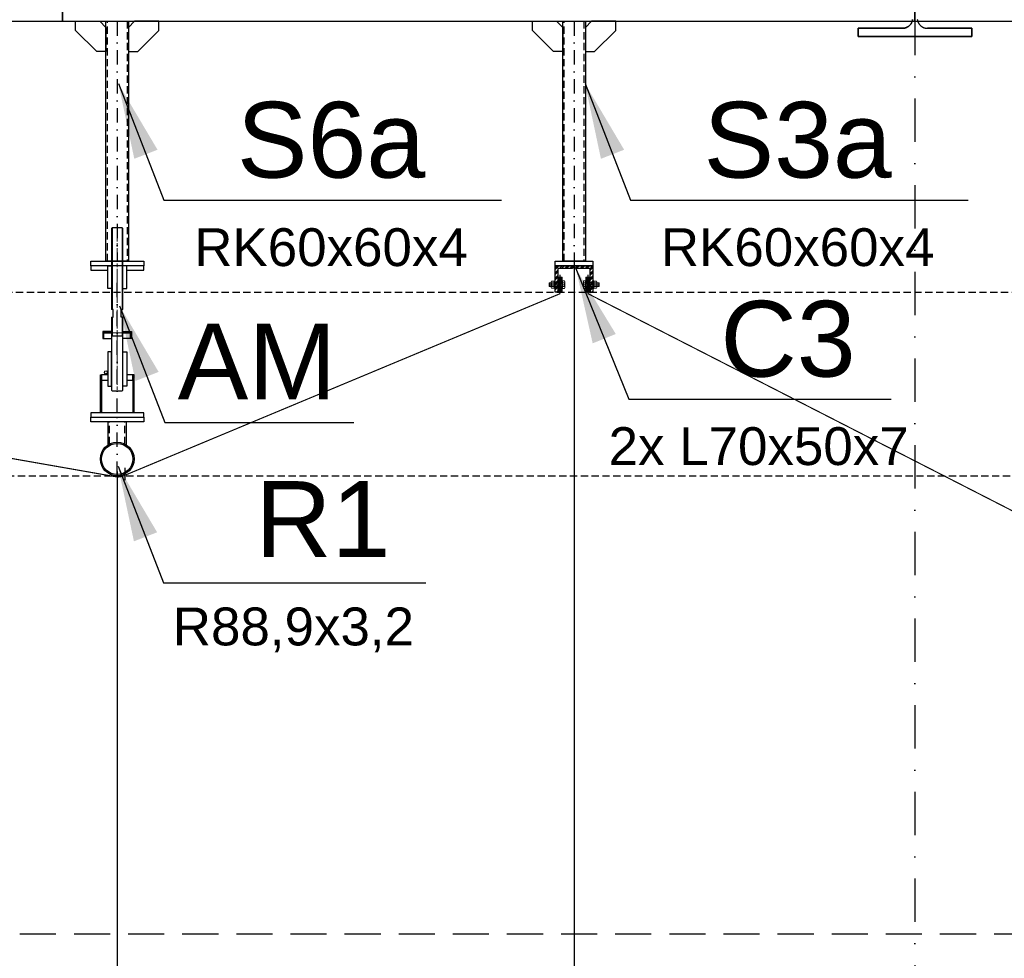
# Model space of a CAD drawing. Header units: millimetres. Extents: x -34919 to 306996, y -293018 to -145733.
# Tile 29 of 256: x 17793 to 20392, y -198816 to -196339. Entities that reach past the tile are written whole.
import ezdxf

# ---------------------------------------------------------------- set-up
doc = ezdxf.new("R2010")
doc.units = ezdxf.units.MM
doc.header["$LTSCALE"] = 3
for name, pattern in [('AM_ISO08W050', [18, 12, -1.5, 3, -1.5]), ('DASHDOT', [25.4, 12.7, -6.35, 0, -6.35]), ('DASHED2', [9.525, 6.35, -3.175]), ('HIDDEN', [9.525, 6.35, -3.175])]:
    doc.linetypes.add(name, pattern=pattern)
for name, color, linetype, lineweight in [('-KONTURY', 7, 'Continuous', 18), ('AAA Widok', 2, 'Continuous', 25), ('AM_0', 7, 'Continuous', 15), ('AM_7', 4, 'AM_ISO08W050', 15), ('SIATKA', 5, 'Continuous', 18)]:
    doc.layers.add(name, color=color, linetype=linetype, lineweight=lineweight)
for name, color, linetype in [('AAA L-Opis', 3, 'Continuous'), ('ARF2000E0_BEARING_ROOF_KANTAVAT_KATTO', 7, 'Continuous'), ('blaszki', 6, 'Continuous'), ('poziome 1', 7, 'Continuous'), ('slupki', 7, 'Continuous'), ('stezenia', 4, 'Continuous'), ('STĘŻENIA_OPIS', 4, 'Continuous')]:
    doc.layers.add(name, color=color, linetype=linetype)
doc.styles.get("Standard").update_dxf_attribs({"font": 'arial.ttf', "height": 25})
doc.dimstyles.new('STANDARD-100', dxfattribs={"dimscale": 100, "dimtxt": 2, "dimasz": 2, "dimexe": 0, "dimexo": 0, "dimgap": 0.6, "dimtad": 1, "dimdec": 0, "dimzin": 12, "dimdsep": 46, "dimtxsty": 'Standard', "dimcen": 1, "dimclrd": 256, "dimclre": 256, "dimclrt": 2, "dimadec": 0, "dimazin": 0, "dimtfac": 1, "dimtdec": 0, "dimtmove": 0, "dimatfit": 3, "dimfxl": 0, "dimtolj": 1, "dimtzin": 0, "dimarcsym": 0})

# ---------------------------------------------------------------- blocks, each defined once
blk = doc.blocks.new('*D1669')
at = {"lineweight": -2, "transparency": 16777216}
for p, q in [((19256.6, -196976.3), (19256.6, -199629.5)), ((22048.6, -198391.2), (22048.6, -199629.5)), ((21848.6, -199629.5), (19456.6, -199629.5))]:
    blk.add_line(p, q, dxfattribs=at)
at = {"transparency": 16777216}
for points in [[(19456.6, -199596.2), (19456.6, -199662.8), (19256.6, -199629.5)], [(21848.6, -199596.2), (21848.6, -199662.8), (22048.6, -199629.5)]]:
    blk.add_solid(points, dxfattribs=at)
at = {"layer": 'Defpoints', "color": 0, "transparency": 16777216}
for p in [(19256.6, -196976.3), (22048.6, -198391.2, 0), (19256.6, -199629.5)]:
    blk.add_point(p, dxfattribs=at)
at = {"color": 2, "transparency": 16777216, "insert": (20652.6, -199556.7), "char_height": 25, "attachment_point": 5}
blk.add_mtext('\\A1;2792', dxfattribs=at)
blk = doc.blocks.new('*D1670')
at = {"lineweight": -2, "transparency": 16777216}
for p, q in [((19256.6, -196976.3, 0), (19256.6, -199629.5, 0)), ((18050.7, -197531.6, 0), (18050.7, -199629.5, 0)), ((19056.6, -199629.5, 0), (18250.7, -199629.5, 0))]:
    blk.add_line(p, q, dxfattribs=at)
at = {"transparency": 16777216}
for points in [[(18250.7, -199596.2, 0), (18250.7, -199662.8, 0), (18050.7, -199629.5, 0)], [(19056.6, -199596.2, 0), (19056.6, -199662.8, 0), (19256.6, -199629.5, 0)]]:
    blk.add_solid(points, dxfattribs=at)
at = {"layer": 'Defpoints', "color": 0, "transparency": 16777216}
for p in [(19256.6, -196976.3, 0), (18050.7, -197531.6, 0), (18050.7, -199629.5, 0)]:
    blk.add_point(p, dxfattribs=at)
at = {"color": 2, "transparency": 16777216, "insert": (18653.6, -199467.4, 0), "char_height": 200, "attachment_point": 5}
blk.add_mtext('\\A1;1206', dxfattribs=at)
blk = doc.blocks.new('*D1671')
at = {"lineweight": -2, "transparency": 16777216}
for p, q in [((15256.6, -196971.6, 0), (15256.6, -199629.5, 0)), ((18050.7, -197531.6, 0), (18050.7, -199629.5, 0)), ((17850.7, -199629.5, 0), (15456.6, -199629.5, 0))]:
    blk.add_line(p, q, dxfattribs=at)
at = {"transparency": 16777216}
for points in [[(15456.6, -199596.2, 0), (15456.6, -199662.8, 0), (15256.6, -199629.5, 0)], [(17850.7, -199596.2, 0), (17850.7, -199662.8, 0), (18050.7, -199629.5, 0)]]:
    blk.add_solid(points, dxfattribs=at)
at = {"layer": 'Defpoints', "color": 0, "transparency": 16777216}
for p in [(15256.6, -196971.6, 0), (18050.7, -197531.6, 0), (15256.6, -199629.5, 0)]:
    blk.add_point(p, dxfattribs=at)
at = {"color": 2, "transparency": 16777216, "insert": (16653.6, -199467.4, 0), "char_height": 200, "attachment_point": 5}
blk.add_mtext('\\A1;2794', dxfattribs=at)
blk = doc.blocks.new('A$C09B41FFC')
at = {"layer": 'AAA L-Opis', "color": 7}
for p, q in [((-13, 500), (-13, 284.6)), ((13, 500), (13, 284.6)), ((-13, 264.6), (-13, 214.6)), ((13, 264.6), (13, 214.6)), ((-15, 214.6), (15, 214.6))]:
    blk.add_line(p, q, dxfattribs=at)
at = {"layer": 'AAA Widok', "color": 7}
for p, q in [((-16, 222.6), (-16, 226.6)), ((16, 222.6), (16, 226.6)), ((-16.3, 172.6), (-15, 172.6)), ((-15.3, 171.6), (-15, 171.6)), ((15, 172.6), (16.2, 172.6)), ((15, 171.6), (15.2, 171.6)), ((-16.3, 82), (-15, 82)), ((-16.3, 82), (-15, 82)), ((-15.3, 83), (-15, 83)), ((16.2, 82, 0), (15, 82, 0)), ((21.2, 82), (20, 82))]:
    blk.add_line(p, q, dxfattribs=at)
for points in [[(15, 284.6), (15, 498), (13, 500), (-13, 500), (-15, 498), (-15, 284.6)], [(-15, 264.6), (-10.5, 264.6), (-10.5, 284.6), (-15, 284.6)], [(-15, 264.6), (-15, 72), (-13, 70), (13, 70), (15, 72), (15, 264.6)], [(15, 264.6), (10.5, 264.6), (10.5, 284.6), (15, 284.6)], [(-15, 226.6), (-38.1, 226.6), (-38.1, 222.6), (-15, 222.6)], [(-15, 222.6), (-38.1, 222.6), (-38.1, 207.6), (-15, 207.6)], [(15, 226.6), (38.1, 226.6), (38.1, 222.6), (15, 222.6)], [(15, 222.6), (38.1, 222.6), (38.1, 207.6), (15, 207.6)], [(-25, 112), (-41.2, 112), (-41.2, 98), (-25, 98)], [(25, 98), (41.3, 98), (41.3, 112), (25, 112)]]:
    blk.add_lwpolyline(points, dxfattribs=at)
at = {"layer": 'AAA Widok', "color": 7, "elevation": 0}
for points in [[(-25, 400), (-70, 400), (-70, 388), (-25, 388)], [(25, 388), (70, 388), (70, 400), (25, 400)], [(-44.4, 12), (-44.4, 112), (-41.2, 112), (-41.2, 12)], [(44.5, 12), (44.5, 112), (41.3, 112), (41.3, 12)]]:
    blk.add_lwpolyline(points, dxfattribs=at)
for points in [[(-25, 340), (-25, 400), (-14.3, 400), (-13.3, 399), (-13.3, 341), (-14.3, 340)], [(25, 340), (25, 400), (14.2, 400), (13.2, 399), (13.2, 341), (14.2, 340)]]:
    blk.add_lwpolyline(points, close=True, dxfattribs=at)
at = {"layer": 'AAA Widok', "color": 7}
for points in [[(-38.1, 207.6), (-35.2, 207.6), (-35.2, 222.6), (-38.1, 222.6)], [(38.1, 207.6), (35.2, 207.6), (35.2, 222.6), (38.1, 222.6)], [(-25, 172.6), (-25, 82), (-16.3, 82), (-15.3, 83), (-15.3, 171.6), (-16.3, 172.6)], [(25, 172.6), (25, 82), (16.2, 82), (15.2, 83), (15.2, 171.6), (16.2, 172.6)]]:
    blk.add_lwpolyline(points, close=True, dxfattribs=at)
blk.add_circle((-30, 118.7), 4, dxfattribs=at)
at = {"layer": 'AM_0', "color": 7}
for points in [[(-25, 112), (-25, 113), (-26, 112)], [(25, 112), (25, 113), (26, 112)]]:
    blk.add_solid(points, dxfattribs=at)
at = {"layer": 'AM_7', "color": 7}
blk.add_line((0, 500), (0, 70), dxfattribs=at)
at = {"layer": 'SIATKA', "color": 7}
blk.add_line((-15, 222.6), (15, 222.6), dxfattribs=at)

msp = doc.modelspace()

# ---------------------------------------------------------------- hatches: boundary and pattern name
at = {"layer": '-KONTURY'}
h = msp.add_hatch(dxfattribs=at)
h.set_pattern_fill('ANSI31', color=256, scale=0.5, style=0)
h.set_pattern_definition([(45, (-23425.7643, -83962.3717), (-1.122532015, 1.122532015), [])])
h.paths.add_polyline_path([(19217.625, -197034.761), (19216.425, -197034.761), (19213.625, -197031.961), (19213.625, -197018.261), (19217.625, -197018.261)])
h.paths.add_polyline_path([(19217.625, -197058.261), (19213.625, -197058.261), (19213.625, -197044.561), (19216.425, -197041.761), (19217.625, -197041.761)])
h = msp.add_hatch(dxfattribs=at)
h.set_pattern_fill('ANSI31', color=256, scale=0.5, angle=90, style=0)
h.set_pattern_definition([(135, (-23475.0753, -83960.3717), (-1.122532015, -1.122532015), [])])
h.paths.add_polyline_path([(19221.625, -197034.761), (19221.625, -197018.261), (19225.625, -197018.261), (19225.625, -197034.761)])
h.paths.add_polyline_path([(19221.625, -197058.261), (19221.625, -197041.761), (19225.625, -197041.761), (19225.625, -197044.261), (19225.625, -197058.261)])
h = msp.add_hatch(dxfattribs=at)
h.set_pattern_fill('ANSI31', color=256, scale=0.5, style=0)
h.set_pattern_definition([(45, (104746.425, -175261.617), (-1.122532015, 1.122532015), [])])
h.paths.add_polyline_path([(19291.625, -197034.761), (19291.625, -197018.261), (19287.625, -197018.261), (19287.625, -197034.761)])
h.paths.add_polyline_path([(19291.625, -197058.261), (19291.625, -197041.761), (19287.625, -197041.761), (19287.625, -197044.261), (19287.625, -197058.261)])
h = msp.add_hatch(dxfattribs=at)
h.set_pattern_fill('ANSI31', color=256, scale=0.5, angle=-90, style=0)
h.set_pattern_definition([(315, (104744.425, -175310.928), (1.122532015, 1.122532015), [])])
h.paths.add_polyline_path([(19295.625, -197034.761), (19296.825, -197034.761), (19299.625, -197031.961), (19299.625, -197018.261), (19295.625, -197018.261)])
h.paths.add_polyline_path([(19295.625, -197058.261), (19299.625, -197058.261), (19299.625, -197044.561), (19296.825, -197041.761), (19295.625, -197041.761)])
at = {"layer": 'slupki'}
h = msp.add_hatch(dxfattribs=at)
h.set_pattern_fill('ANSI32')
h.set_pattern_definition([(45, (-32103.139, -201534.402), (-6.7351921, 6.7351921), []), (45, (-32098.649, -201534.402), (-6.7351921, 6.7351921), [])])
h.paths.add_polyline_path([(19206.625, -196988.261), (19256.625, -196988.261), (19256.625, -196990.173, -0.41421356), (19251.536, -196995.261), (19213.625, -196995.261), (19213.625, -197053.173, -0.41421356), (19208.536, -197058.261), (19206.625, -197058.261)])
h.paths.add_polyline_path([(19256.625, -196990.173), (19256.625, -196988.261), (19306.625, -196988.261), (19306.625, -197058.261), (19304.714, -197058.261, -0.41421356), (19299.625, -197053.173), (19299.625, -196995.261), (19261.714, -196995.261, -0.41421356)])

# ---------------------------------------------------------------- linework, layer by layer
at = {"layer": '-KONTURY'}
for p, q in [((19216.425, -197034.761, 0), (19216.425, -197041.761, 0)), ((19225.625, -197034.761, 0), (19221.625, -197034.761, 0)), ((19225.625, -197041.761, 0), (19221.625, -197041.761, 0)), ((19287.625, -197034.761, 0), (19291.625, -197034.761, 0)), ((19287.625, -197041.761, 0), (19291.625, -197041.761, 0)), ((19296.825, -197034.761, 0), (19296.825, -197041.761, 0))]:
    msp.add_line(p, q, dxfattribs=at)
at = {"layer": '-KONTURY', "elevation": 0}
for points in [[(19217.625, -197018.261), (19217.625, -197058.261), (19213.625, -197058.261), (19213.625, -197018.261)], [(19217.625, -197018.261), (19217.625, -197058.261), (19213.625, -197058.261), (19213.625, -197018.261)], [(19225.625, -197018.261), (19225.625, -197058.261), (19221.625, -197058.261), (19221.625, -197018.261)], [(19287.625, -197018.261), (19287.625, -197058.261), (19291.625, -197058.261), (19291.625, -197018.261)], [(19295.625, -197018.261), (19295.625, -197058.261), (19299.625, -197058.261), (19299.625, -197018.261)], [(19295.625, -197018.261), (19295.625, -197058.261), (19299.625, -197058.261), (19299.625, -197018.261)]]:
    msp.add_lwpolyline(points, close=True, dxfattribs=at)
at = {"layer": '-KONTURY', "linetype": 'HIDDEN', "const_width": 3, "elevation": 0}
for points in [[(19219.625, -197062.036), (19219.625, -197012.036)], [(19293.625, -197012.036), (19293.625, -197062.036)], [(15293.625, -197062.036), (18050.651, -197545.741)], [(19219.625, -197062.036), (18071.108, -197541.104)], [(19293.625, -197062.036), (22048.624, -198471.262), (23199.074, -198471.262), (23199.074, -198422.468)]]:
    msp.add_lwpolyline(points, dxfattribs=at)
at = {"layer": '-KONTURY', "extrusion": (0, 1, 0)}
for points, elevation in [([(-19232.125, 0), (-19190.525, 0)], -197038.261), ([(-19221.125, 0), (-19190.625, 0)], -197034.182), ([(-19221.125, 0), (-19190.625, 0)], -197042.341), ([(-19221.125, 0), (-19191.545, 0)], -197033.261), ([(-19221.125, 0), (-19191.545, 0)], -197043.261), ([(-19204.725, 0), (-19196.125, 0)], -197038.261), ([(-19203.505, 0), (-19197.345, 0)], -197029.021), ([(-19203.505, 0), (-19197.345, 0)], -197033.641), ([(-19203.505, 0), (-19197.345, 0)], -197042.881), ([(-19203.505, 0), (-19197.345, 0)], -197047.501), ([(-19206.725, 0), (-19204.525, 0)], -197038.261), ([(-19206.625, 0), (-19204.625, 0)], -197028.261), ([(-19204.625, 0), (-19206.625, 0)], -197048.261), ([(-19225.625, 0), (-19222.045, 0)], -197033.667), ([(-19225.625, 0), (-19222.045, 0)], -197042.856), ([(-19226.225, 0), (-19225.625, 0)], -197030.561), ([(-19226.225, 0), (-19225.625, 0)], -197045.961), ([(-19231.264, 0), (-19226.225, 0)], -197028.444), ([(-19231.264, 0), (-19226.225, 0)], -197033.351), ([(-19231.264, 0), (-19226.225, 0)], -197043.171), ([(-19231.264, 0), (-19226.225, 0)], -197048.079), ([(-19281.125, 0), (-19322.725, 0)], -197038.261), ([(-19281.986, 0), (-19287.025, 0)], -197028.444), ([(-19281.986, 0), (-19287.025, 0)], -197033.351), ([(-19281.986, 0), (-19287.025, 0)], -197043.171), ([(-19281.986, 0), (-19287.025, 0)], -197048.079), ([(-19287.025, 0), (-19287.625, 0)], -197030.561), ([(-19287.025, 0), (-19287.625, 0)], -197045.961), ([(-19287.625, 0), (-19291.205, 0)], -197033.667), ([(-19287.625, 0), (-19291.205, 0)], -197042.856), ([(-19292.125, 0), (-19321.705, 0)], -197033.261), ([(-19292.125, 0), (-19322.625, 0)], -197034.182), ([(-19292.125, 0), (-19322.625, 0)], -197042.341), ([(-19292.125, 0), (-19321.705, 0)], -197043.261), ([(-19306.525, 0), (-19308.725, 0)], -197038.261), ([(-19306.625, 0), (-19308.625, 0)], -197028.261), ([(-19308.625, 0), (-19306.625, 0)], -197048.261), ([(-19308.525, 0), (-19317.125, 0)], -197038.261), ([(-19309.745, 0), (-19315.905, 0)], -197029.021), ([(-19309.745, 0), (-19315.905, 0)], -197033.641), ([(-19309.745, 0), (-19315.905, 0)], -197042.881), ([(-19309.745, 0), (-19315.905, 0)], -197047.501)]:
    msp.add_lwpolyline(points, dxfattribs=dict(at, elevation=elevation))
at = {"layer": '-KONTURY', "extrusion": (0.707107, -0.707107, 0)}
for points, elevation in [([(-125754.385, 0), (-125753.084, 0)], 152894.027), ([(-125668.118, 0), (-125666.817, 0)], 152993.135)]:
    msp.add_lwpolyline(points, dxfattribs=dict(at, elevation=elevation))
at = {"layer": '-KONTURY', "extrusion": (1, 0, 0)}
for points, elevation in [([(-197034.182, 0), (-197042.341, 0)], 19190.625), ([(-197033.261, 0), (-197043.261, 0)], 19191.545), ([(-197045.561, 0), (-197030.961, 0)], 19196.225), ([(-197028.261, 0), (-197048.261, 0)], 19204.625), ([(-197045.561, 0), (-197030.961, 0)], 19204.625), ([(-197048.261, 0), (-197028.261, 0)], 19206.625), ([(-197033.261, 0), (-197043.261, 0)], 19221.125), ([(-197033.667, 0), (-197030.561, 0)], 19225.625), ([(-197042.856, 0), (-197033.667, 0)], 19225.625), ([(-197045.961, 0), (-197042.856, 0)], 19225.625), ([(-197028.444, 0), (-197030.561, 0)], 19226.225), ([(-197030.561, 0), (-197045.961, 0)], 19226.225), ([(-197045.961, 0), (-197048.079, 0)], 19226.225), ([(-197046.761, 0), (-197029.761, 0)], 19232.025), ([(-197046.761, 0), (-197029.761, 0)], 19281.225), ([(-197028.444, 0), (-197030.561, 0)], 19287.025), ([(-197030.561, 0), (-197045.961, 0)], 19287.025), ([(-197045.961, 0), (-197048.079, 0)], 19287.025), ([(-197033.667, 0), (-197030.561, 0)], 19287.625), ([(-197042.856, 0), (-197033.667, 0)], 19287.625), ([(-197045.961, 0), (-197042.856, 0)], 19287.625), ([(-197033.261, 0), (-197043.261, 0)], 19292.125), ([(-197048.261, 0), (-197028.261, 0)], 19306.625), ([(-197028.261, 0), (-197048.261, 0)], 19308.625), ([(-197045.561, 0), (-197030.961, 0)], 19308.625), ([(-197045.561, 0), (-197030.961, 0)], 19317.025), ([(-197033.261, 0), (-197043.261, 0)], 19321.705), ([(-197034.182, 0), (-197042.341, 0)], 19322.625)]:
    msp.add_lwpolyline(points, dxfattribs=dict(at, elevation=elevation))
at = {"layer": '-KONTURY', "extrusion": (-0.707107, -0.707107, 0)}
for points, elevation in [([(152901.098, 0), (152899.797, 0)], 125760.155), ([(152987.365, 0), (152986.064, 0)], 125661.047)]:
    msp.add_lwpolyline(points, dxfattribs=dict(at, elevation=elevation))
at = {"layer": '-KONTURY', "extrusion": (0.866025, -0.5, 0)}
for points, elevation in [([(-161033.465, 0), (-161035.705, 0)], 115139.899), ([(-161046.39, 0), (-161044.149, 0)], 115154.474), ([(-161033.01, 0), (-161031.489, 0)], 115178.803), ([(-160990.645, 0), (-160992.166, 0)], 115212.911), ([(-160977.265, 0), (-160979.505, 0)], 115237.241), ([(-160990.19, 0), (-160987.949, 0)], 115251.815)]:
    msp.add_lwpolyline(points, dxfattribs=dict(at, elevation=elevation))
at = {"layer": '-KONTURY', "extrusion": (0.866025, 0.5, 0)}
for points, elevation in [([(-180246.815, 0), (-180244.574, 0)], -81898.362), ([(-180233.89, 0), (-180236.13, 0)], -81883.788), ([(-180247.27, 0), (-180248.791, 0)], -81859.458), ([(-180289.635, 0), (-180288.114, 0)], -81825.35), ([(-180303.015, 0), (-180300.774, 0)], -81801.021), ([(-180290.09, 0), (-180292.33, 0)], -81786.446)]:
    msp.add_lwpolyline(points, dxfattribs=dict(at, elevation=elevation))
at = {"layer": '-KONTURY', "elevation": 0}
for points in [[(19213.625, -197031.961), (19216.425, -197034.761), (19217.625, -197034.761)], [(19213.625, -197044.561), (19216.425, -197041.761), (19217.625, -197041.761)], [(19221.125, -197033.261), (19222.045, -197033.667)], [(19221.125, -197043.261), (19222.045, -197042.856)], [(19292.125, -197033.261), (19291.205, -197033.667)], [(19292.125, -197043.261), (19291.205, -197042.856)], [(19299.625, -197031.961), (19296.825, -197034.761), (19295.625, -197034.761)], [(19299.625, -197044.561), (19296.825, -197041.761), (19295.625, -197041.761)]]:
    msp.add_lwpolyline(points, dxfattribs=at)
at = {"layer": '-KONTURY', "extrusion": (0.487829, -0.872939, 0)}
for points, elevation in [([(-79340.037, 0), (-79338.983, 0)], 181375.519), ([(-79282.039, 0), (-79283.093, 0)], 181417.278)]:
    msp.add_lwpolyline(points, dxfattribs=dict(at, elevation=elevation))
at = {"layer": '-KONTURY', "extrusion": (-0.487829, -0.872939, 0)}
for points, elevation in [([(112901.773, 0), (112902.827, 0)], 162629.412), ([(112959.771, 0), (112958.717, 0)], 162587.653)]:
    msp.add_lwpolyline(points, dxfattribs=dict(at, elevation=elevation))
at = {"layer": '-KONTURY', "linetype": 'HIDDEN', "const_width": 3, "elevation": 0}
msp.add_lwpolyline([(18050.651, -197545.741, 0.11190095), (18071.108, -197541.104, 0.11190095)], format="xyb", dxfattribs=at)
at = {"layer": '-KONTURY'}
for centre, radius, start, end in [((19200.714, -197031.331, 0), 4.085, 154.438469, 214.438469), ((19211.894, -197038.261, 0), 15.265, 162.383031, 197.616969), ((19200.714, -197045.191, 0), 4.085, 145.561531, 205.561531), ((19200.136, -197031.331, 0), 4.085, 325.561531, 25.561531), ((19188.956, -197038.261, 0), 15.265, 342.383031, 17.616969), ((19200.136, -197045.191, 0), 4.085, 334.438469, 34.438469), ((19227.687, -197030.898, 0), 4.338, 325.553128, 25.553128), ((19215.798, -197038.261, 0), 16.227, 342.387526, 17.612474), ((19227.687, -197045.625, 0), 4.338, 334.446872, 34.446872)]:
    msp.add_arc(centre, radius, start, end, dxfattribs=at)
at = {"layer": '-KONTURY', "extrusion": (0, 0, -1)}
for centre, radius, start, end in [((-19297.452, -197038.261, 0), 16.227, 342.387526, 17.612474), ((-19285.563, -197030.898, 0), 4.338, 325.553128, 25.553128), ((-19285.563, -197045.625, 0), 4.338, 334.446872, 34.446872), ((-19324.294, -197038.261, 0), 15.265, 342.383031, 17.616969), ((-19313.114, -197031.331, 0), 4.085, 325.561531, 25.561531), ((-19313.114, -197045.191, 0), 4.085, 334.438469, 34.438469), ((-19312.536, -197031.331, 0), 4.085, 154.438469, 214.438469), ((-19301.356, -197038.261, 0), 15.265, 162.383031, 197.616969), ((-19312.536, -197045.191, 0), 4.085, 145.561531, 205.561531)]:
    msp.add_arc(centre, radius, start, end, dxfattribs=at)
at = {"color": 252, "linetype": 'DASHDOT', "ltscale": 3}
msp.add_line((20156.625, -150578.031), (20156.625, -201577.2), dxfattribs=at)
at = {"color": 4, "linetype": 'DASHED2'}
for p, q in [((-5676.685, -197058.262, 0), (29443.668, -197058.262, 0)), ((-5671.516, -197542.741, 0), (29441.729, -197542.741, 0))]:
    msp.add_line(p, q, dxfattribs=at)
at = {"layer": 'ARF2000E0_BEARING_ROOF_KANTAVAT_KATTO'}
for points in [[(17906.625, -196343.261), (17906.625, -196278.261), (17906.625, -196213.261), (17906.625, -196148.261), (17906.625, -196083.261), (17836.313, -196083.261), (17766, -196083.261)], [(20437.875, -196083.261), (20367.563, -196083.261), (20297.25, -196083.261), (20226.938, -196083.261), (20156.625, -196083.261), (20156.625, -196148.261), (20156.625, -196213.261), (20156.625, -196278.261), (20156.625, -196343.261), (20226.938, -196343.261), (20297.25, -196343.261), (20367.563, -196343.261), (20437.875, -196343.261)], [(17906.625, -196278.261), (17906.625, -196343.261), (17971.938, -196343.261), (18047.25, -196343.261), (18122.563, -196343.261), (18192.875, -196343.261), (18258.188, -196343.261), (18328.5, -196343.261), (18398.813, -196343.261), (18469.125, -196343.261), (18539.438, -196343.261), (18609.75, -196343.261), (18680.063, -196343.261), (18750.375, -196343.261), (18820.688, -196343.261), (18891, -196343.261), (18961.313, -196343.261), (19031.625, -196343.261), (19101.938, -196343.261), (19167.25, -196343.261), (19237.563, -196343.261), (19317.875, -196343.261), (19388.188, -196343.261), (19453.5, -196343.261), (19523.813, -196343.261), (19594.125, -196343.261), (19664.438, -196343.261), (19734.75, -196343.261), (19805.063, -196343.261), (19875.375, -196343.261), (19945.688, -196343.261), (20016, -196343.261), (20086.313, -196343.261), (20156.625, -196343.261)], [(20156.625, -196343.261), (20156.625, -196278.261)], [(17766, -196343.261), (17836.313, -196343.261), (17906.625, -196343.261)], [(20150.375, -196338.425), (20150.283, -196339.049), (20150.174, -196339.674), (20150.05, -196340.302), (20149.911, -196340.931), (20149.755, -196341.561), (20149.583, -196342.191), (20149.394, -196342.82), (20149.189, -196343.449), (20148.968, -196344.075), (20148.729, -196344.7), (20148.474, -196345.322), (20148.202, -196345.94), (20147.914, -196346.553), (20147.609, -196347.162), (20147.287, -196347.766), (20146.949, -196348.363), (20146.594, -196348.953), (20146.224, -196349.536), (20145.838, -196350.111), (20145.436, -196350.677), (20145.019, -196351.233), (20144.587, -196351.78), (20144.14, -196352.315), (20143.679, -196352.84), (20143.205, -196353.353), (20142.717, -196353.853), (20142.216, -196354.341), (20141.704, -196354.816), (20141.179, -196355.276), (20140.643, -196355.723), (20140.097, -196356.155), (20139.54, -196356.572), (20138.974, -196356.974), (20138.4, -196357.36), (20137.817, -196357.731), (20137.227, -196358.085), (20136.629, -196358.423), (20136.026, -196358.745), (20135.417, -196359.05), (20134.803, -196359.339), (20134.185, -196359.611), (20133.564, -196359.866), (20132.939, -196360.104), (20132.312, -196360.326), (20131.684, -196360.531), (20131.054, -196360.719), (20130.424, -196360.891), (20129.795, -196361.047), (20129.166, -196361.187), (20128.538, -196361.311), (20127.912, -196361.419), (20127.289, -196361.512), (20126.668, -196361.589), (20126.051, -196361.652), (20125.438, -196361.701), (20124.829, -196361.735), (20124.224, -196361.755), (20123.625, -196361.761), (20065.125, -196361.761), (20006.625, -196361.761), (20006.625, -196383.261), (20081.625, -196383.261), (20156.625, -196383.261), (20231.625, -196383.261), (20306.625, -196383.261), (20306.625, -196361.761), (20248.125, -196361.761), (20189.625, -196361.761), (20248.125, -196361.761), (20306.625, -196361.761), (20306.625, -196383.261), (20206.625, -196383.261), (20106.625, -196383.261), (20006.625, -196383.261), (20006.625, -196361.761), (20065.125, -196361.761), (20123.625, -196361.761), (20124.289, -196361.753), (20124.953, -196361.729), (20125.614, -196361.688), (20126.274, -196361.631), (20126.932, -196361.558), (20127.588, -196361.469), (20128.241, -196361.364), (20128.892, -196361.243), (20129.539, -196361.106), (20130.182, -196360.953), (20130.822, -196360.784), (20131.458, -196360.6), (20132.089, -196360.4), (20132.716, -196360.185), (20133.338, -196359.954), (20133.954, -196359.708), (20134.565, -196359.446), (20135.168, -196359.17), (20135.764, -196358.879), (20136.353, -196358.573), (20136.933, -196358.254), (20137.505, -196357.921), (20138.068, -196357.574), (20138.623, -196357.213), (20139.169, -196356.838), (20139.705, -196356.451), (20140.233, -196356.05), (20140.75, -196355.636), (20141.257, -196355.209), (20141.754, -196354.77), (20142.241, -196354.318), (20142.717, -196353.853), (20143.181, -196353.378), (20143.633, -196352.891), (20144.072, -196352.394), (20144.499, -196351.887), (20144.913, -196351.37), (20145.314, -196350.843), (20145.701, -196350.306), (20146.076, -196349.761), (20146.436, -196349.206), (20146.783, -196348.643), (20147.117, -196348.071), (20147.436, -196347.491), (20147.741, -196346.903), (20148.032, -196346.307), (20148.308, -196345.704), (20148.57, -196345.093), (20148.817, -196344.477), (20149.048, -196343.855), (20149.263, -196343.228), (20149.463, -196342.597), (20149.648, -196341.961), (20149.816, -196341.321), (20149.969, -196340.677), (20150.106, -196340.03), (20150.227, -196339.379), (20150.332, -196338.726)], [(20162.875, -196338.425), (20162.968, -196339.049), (20163.076, -196339.674), (20163.2, -196340.302), (20163.339, -196340.931), (20163.495, -196341.561), (20163.667, -196342.191), (20163.856, -196342.82), (20164.061, -196343.449), (20164.282, -196344.075), (20164.521, -196344.7), (20164.776, -196345.322), (20165.048, -196345.94), (20165.336, -196346.553), (20165.641, -196347.162), (20165.963, -196347.766), (20166.301, -196348.363), (20166.656, -196348.953), (20167.026, -196349.536), (20167.412, -196350.111), (20167.814, -196350.677), (20168.231, -196351.233), (20168.664, -196351.78), (20169.11, -196352.315), (20169.571, -196352.84), (20170.045, -196353.353), (20170.533, -196353.853), (20171.034, -196354.341), (20171.547, -196354.816), (20172.071, -196355.276), (20172.607, -196355.723), (20173.153, -196356.155), (20173.71, -196356.572), (20174.276, -196356.974), (20174.85, -196357.36), (20175.433, -196357.731), (20176.024, -196358.085), (20176.621, -196358.423), (20177.224, -196358.745), (20177.833, -196359.05), (20178.447, -196359.339), (20179.065, -196359.611), (20179.686, -196359.866), (20180.311, -196360.104), (20180.938, -196360.326), (20181.566, -196360.531), (20182.196, -196360.719), (20182.826, -196360.891), (20183.455, -196361.047), (20184.084, -196361.187), (20184.712, -196361.311), (20185.338, -196361.419), (20185.961, -196361.512), (20186.582, -196361.589), (20187.199, -196361.652), (20187.812, -196361.701), (20188.421, -196361.735), (20189.026, -196361.755), (20189.625, -196361.761)]]:
    msp.add_lwpolyline(points, dxfattribs=at)
at = {"layer": 'blaszki', "color": 9, "elevation": 0}
for points in [[(18020.651, -196423.261), (17996.651, -196423.261), (17940.651, -196367.261), (17940.651, -196343.261), (18004.651, -196343.261), (18020.651, -196359.261)], [(18080.651, -196423.261), (18104.651, -196423.261), (18160.651, -196367.261), (18160.651, -196343.261), (18096.651, -196343.261), (18080.651, -196359.261)], [(18120.651, -196988.261), (17980.651, -196988.261), (17980.651, -196976.261), (18120.651, -196976.261)], [(19306.625, -196988.261), (19206.625, -196988.261), (19206.625, -196976.261), (19306.625, -196976.261)], [(18120.651, -197376.261), (17980.651, -197376.261), (17980.651, -197388.261), (18120.651, -197388.261)], [(18120.651, -197400.261), (17980.651, -197400.261), (17980.651, -197388.261), (18120.651, -197388.261)]]:
    msp.add_lwpolyline(points, close=True, dxfattribs=at)
at = {"layer": 'blaszki', "color": 9}
for points in [[(19226.625, -196423.261), (19202.625, -196423.261), (19146.625, -196367.261), (19146.625, -196343.261), (19210.625, -196343.261), (19226.625, -196359.261)], [(19286.625, -196423.261), (19310.625, -196423.261), (19366.625, -196367.261), (19366.625, -196343.261), (19302.625, -196343.261), (19286.625, -196359.261)]]:
    msp.add_lwpolyline(points, close=True, dxfattribs=at)
at = {"layer": 'poziome 1', "linetype": 'HIDDEN', "ltscale": 5}
msp.add_lwpolyline([(30729.318, -191361.493), (-7495.118, -191361.493), (-7495.118, -198751.614), (30729.318, -198751.614)], close=True, dxfattribs=at)
at = {"layer": 'poziome 1', "color": 2, "elevation": 0}
for points in [[(19206.625, -196988.261), (19256.625, -196988.261), (19256.625, -196990.173, -0.41421356), (19251.536, -196995.261), (19213.625, -196995.261), (19213.625, -197053.173, -0.41421356), (19208.536, -197058.261), (19206.625, -197058.261)], [(19256.625, -196990.173), (19256.625, -196988.261), (19306.625, -196988.261), (19306.625, -197058.261), (19304.714, -197058.261, -0.41421356), (19299.625, -197053.173), (19299.625, -196995.261), (19261.714, -196995.261, -0.41421356)]]:
    msp.add_lwpolyline(points, format="xyb", close=True, dxfattribs=at)
at = {"layer": 'slupki', "color": 9, "linetype": 'DASHDOT'}
for p, q in [((18050.651, -196343.261, 0), (18050.651, -196976.261, 0)), ((18050.651, -196343.261, 0), (18050.651, -196976.261, 0)), ((19256.625, -196343.261), (19256.625, -196976.261, 0)), ((18050.651, -197376.261, 0), (18050.651, -197000.261, 0))]:
    msp.add_line(p, q, dxfattribs=at)
at = {"layer": 'slupki', "color": 4, "linetype": 'DASHDOT'}
msp.add_line((18050.651, -197542.741, 0), (18050.651, -197388.261, 0), dxfattribs=at)
at = {"layer": 'slupki', "color": 9}
for p, q in [((18026.501, -197460.974, 0), (18026.501, -197400.261, 0)), ((18074.801, -197460.974, 0), (18074.801, -197400.261, 0))]:
    msp.add_line(p, q, dxfattribs=at)
at = {"layer": 'slupki', "color": 9, "linetype": 'HIDDEN'}
for p, q in [((18030.501, -197458.67, 0), (18030.501, -197400.261, 0)), ((18070.801, -197458.67, 0), (18070.801, -197400.261, 0))]:
    msp.add_line(p, q, dxfattribs=at)
at = {"layer": 'slupki', "color": 9, "elevation": 0}
for points in [[(18080.651, -196976.261), (18020.651, -196976.261), (18020.651, -196343.261), (18080.651, -196343.261)], [(19286.625, -196976.261), (19226.625, -196976.261), (19226.625, -196343.261), (19286.625, -196343.261)]]:
    msp.add_lwpolyline(points, close=True, dxfattribs=at)
at = {"layer": 'slupki', "color": 9, "linetype": 'HIDDEN', "elevation": 0}
for points in [[(18024.651, -196976.261), (18024.651, -196343.261)], [(18076.651, -196343.261), (18076.651, -196976.261)], [(19230.625, -196976.261), (19230.625, -196343.261)], [(19282.625, -196343.261), (19282.625, -196976.261)]]:
    msp.add_lwpolyline(points, dxfattribs=at)
at = {"layer": 'stezenia', "color": 3}
msp.add_line((18071.108, -197521.452, 0), (18071.108, -197554.402, 0), dxfattribs=at)
for radius in [44.45, 41.25]:
    msp.add_circle((18050.651, -197498.291, 0), radius, dxfattribs=at)

# ---------------------------------------------------------------- block references
at = {"layer": 'stezenia', "color": 9}
msp.add_blockref('A$C09B41FFC', (18050.651, -197388.261, 0), dxfattribs=at)

# ---------------------------------------------------------------- texts
at = {"layer": 'STĘŻENIA_OPIS', "linetype": 'DASHDOT', "char_height": 200, "attachment_point": 5}
for s, insert in [('{\\farial|b0|i0|c238|p34;\\C3;S6a\\C256;\\P\\H0.5x;RK60x60x4}', (18615.114, -196773.249, 0)), ('{\\farial|b0|i0|c238|p34;\\C3;S3a\\C256;\\P\\H0.5x;RK60x60x4}', (19846.956, -196773.249)), ('{\\farial|b0|i0|c238|p34;\\C3;^I^I\\C6;C3\\C256;\\P\\H0.5x;2x L70x50x7}', (19743.905, -197298.303, 0)), ('{\\farial|b0|i0|c238|p34;\\C3;AM}', (18419.825, -197240.693, 0)), ('{\\farial|b0|i0|c238|p34;\\C3;^I^IR1\\C256;\\P\\H0.5x;R88,9x3,2}', (18515.786, -197782.732, 0))]:
    msp.add_mtext(s, dxfattribs=dict(at, insert=insert))

# ---------------------------------------------------------------- dimensions: what is measured, and where the dimension line sits
at = {"color": 4}
for base, p1, p2, picture, middle in [((15256.625, -199629.501, 0), (18050.651, -197531.591, 0), (15256.625, -196971.557, 0), '*D1671', (16653.638, -199467.387, 0)), ((18050.651, -199629.501, 0), (19256.625, -196976.261, 0), (18050.651, -197531.591, 0), '*D1670', (18653.638, -199467.387, 0)), ((19256.625, -199629.501, 0), (22048.624, -198391.236, 0), (19256.625, -196976.261, 0), '*D1669', (20652.625, -199556.737, 0))]:
    dim = msp.add_linear_dim(base=base, p1=p1, p2=p2, dimstyle='STANDARD-100', dxfattribs=at)
    dim.commit()
    dim.dimension.update_dxf_attribs({"geometry": picture, "text_midpoint": middle})

# ---------------------------------------------------------------- leaders
at = {"layer": 'stezenia', "color": 3}
for points in [[(18053.755, -196507.756, 0), (18173.782, -196815.627, 0), (19065.183, -196815.627, 0)], [(19285.597, -196507.756), (19405.624, -196815.627), (20297.025, -196815.627)], [(19261.45, -196995.261, 0), (19400.919, -197340.68, 0), (20093.66, -197340.68, 0)], [(18056.727, -197094.043, 0), (18176.754, -197401.913, 0), (18675.597, -197401.913, 0)], [(18052.773, -197517.24, 0), (18172.8, -197825.11, 0), (18865.541, -197825.11, 0)]]:
    msp.add_leader(points, dimstyle='STANDARD-100', override={"dimgap": 0.6, "dimtad": 0, "dimfxl": 1.25, "dimfxlon": 1}, dxfattribs=at)

doc.saveas('drawing.dxf')
